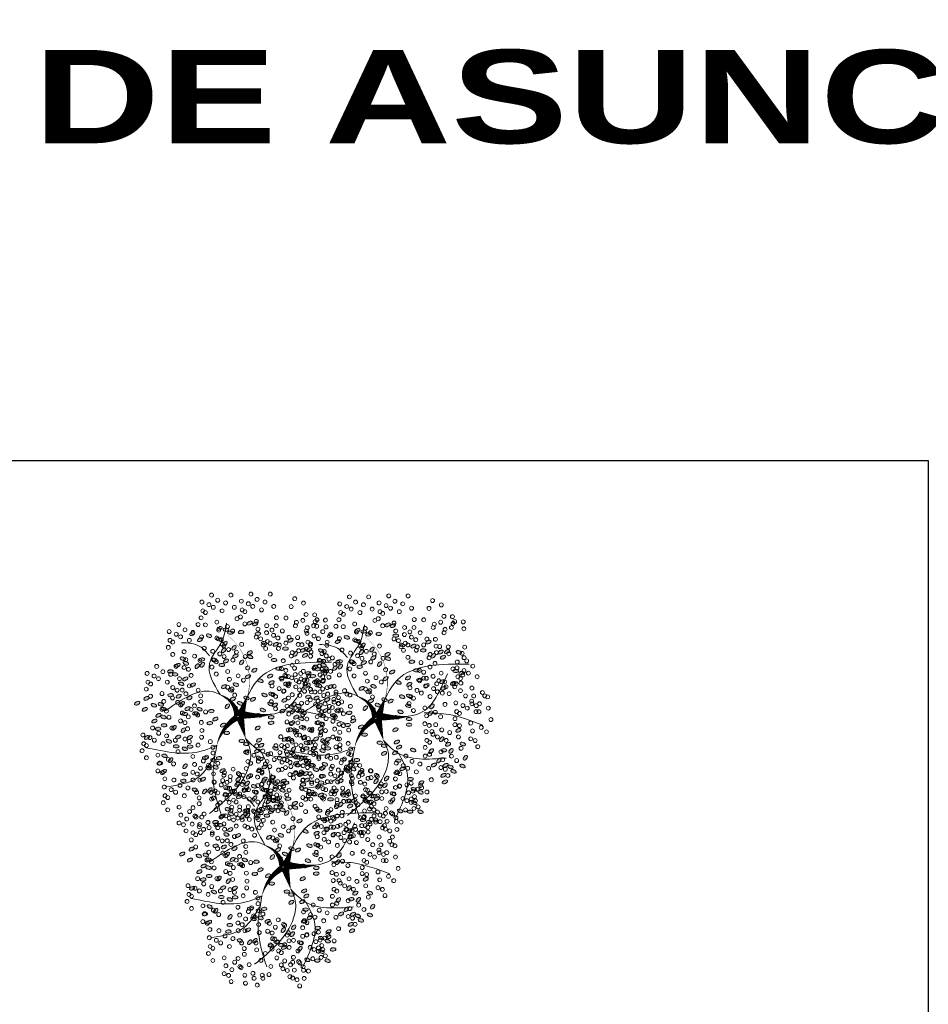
# Model space of a CAD drawing. Header units: millimetres. Extents: x 2152 to 2451, y 445 to 514.
# Tile 23 of 23: x 2426 to 2445, y 493 to 514. Entities that reach past the tile are written whole.
import ezdxf

# ---------------------------------------------------------------- set-up
doc = ezdxf.new("R2010")
doc.units = ezdxf.units.MM
doc.layers.add('01 - Vegetación', color=3, linetype='Continuous', lineweight=0)
doc.layers.add('Cotas', color=3, linetype='Continuous')
doc.styles.add('REGUA60', font='cityb___.ttf', dxfattribs={"width": 1.4})

# ---------------------------------------------------------------- blocks, each defined once
blk = doc.blocks.new('17')
at = {"layer": '01 - Vegetación'}
for points in [[(4495.84, 1680.23, 1.33, 0.0221, 0.199177), (4489.97, 1684.48, 0.0221, 0.0221, 1.224983)], [(4496.02, 1680.23, 1.33, 0.0221, 0.286986), (4500.47, 1683.82, 0.0221, 0.0221, -1.494927)], [(4497.07, 1679.43, 0.133, 0.0221, 0.381476), (4512.91, 1682.47, 0.0221, 0.0221, -1.841687)], [(4496.02, 1679.76, 1.77, 0.0221, 0), (4491.39, 1678.53, 0.0221, 0.0221, 0)], [(4496.02, 1679.66, 1.77, 0.0221, 0), (4500.28, 1678.15, 0.0221, 0.0221, 0)], [(4496.4, 1679.85, 1.77, 0.0221, 0.074947), (4496.4, 1672.95, 0.0221, 0.0221, 0.762797)]]:
    blk.add_lwpolyline(points, format="xyseb", dxfattribs=at)
for points in [[(4490, 1684.47), (4488.83, 1687.51), (4489.5, 1699.09)], [(4487.73, 1684.98), (4483.44, 1688.25), (4481.42, 1694.81)], [(4497.83, 1680.19), (4501.11, 1685.48), (4497.33, 1694.81)], [(4508.5, 1685.98), (4510.45, 1688), (4511.21, 1691.78)], [(4491.39, 1678.53), (4489.02, 1677.58), (4485.46, 1677.92), (4475.87, 1685.99)], [(4500.47, 1683.82), (4506.92, 1685.99), (4511.46, 1683.47), (4515.25, 1682.46)], [(4490, 1684.47), (4482.94, 1685.23), (4475.36, 1683.47)], [(4497.07, 1679.43), (4503.89, 1675.65), (4507.17, 1660.78)], [(4491.39, 1678.53), (4489, 1675.9), (4487.73, 1665.57)], [(4496.57, 1678.43), (4497.07, 1670.86), (4505.15, 1665.32)], [(4488.74, 1675.4), (4484.7, 1673.64), (4475.11, 1676.16)], [(4497.07, 1670.11), (4496.82, 1665.57), (4494.55, 1658.01)]]:
    blk.add_spline(points, degree=3, dxfattribs=at)
blk = doc.blocks.new('16')
at = {"layer": '01 - Vegetación'}
h = blk.add_hatch(color=40, dxfattribs=at)
h.set_gradient(color1=(255, 191, 0), color2=(223, 255, 127), rotation=180, centered=1, tint=1, name='INVSPHERICAL')
edge = h.paths.add_edge_path()
edge.add_ellipse((4538.847, 1678.642), major_axis=(-0.0033, 0.0777), ratio=0.578492, start_angle=0, end_angle=360, ccw=False)
edge = h.paths.add_edge_path()
edge.add_ellipse((4538.961, 1678.487), major_axis=(-0.0349, 0.0695), ratio=0.578492, start_angle=0, end_angle=360, ccw=False)
edge = h.paths.add_edge_path()
edge.add_ellipse((4538.69, 1678.926), major_axis=(-0.0594, 0.0503), ratio=0.578492, start_angle=0, end_angle=360, ccw=False)
edge = h.paths.add_edge_path()
edge.add_ellipse((4538.676, 1678.266), major_axis=(-0.0033, 0.0777), ratio=0.578492, start_angle=0, end_angle=360, ccw=False)
edge = h.paths.add_edge_path()
edge.add_ellipse((4541.23, 1679.281), major_axis=(0.0274, 0.0728), ratio=0.578492, start_angle=0, end_angle=360, ccw=False)
edge = h.paths.add_edge_path()
edge.add_ellipse((4540.829, 1679.36), major_axis=(-0.0349, 0.0695), ratio=0.578492, start_angle=0, end_angle=360, ccw=False)
edge = h.paths.add_edge_path()
edge.add_ellipse((4541.174, 1679.607), major_axis=(-0.0349, 0.0695), ratio=0.578492, start_angle=0, end_angle=360, ccw=False)
edge = h.paths.add_edge_path()
edge.add_ellipse((4541.072, 1679.421), major_axis=(0.0274, 0.0728), ratio=0.578492, start_angle=0, end_angle=360, ccw=False)
edge = h.paths.add_edge_path()
edge.add_ellipse((4540.113, 1679.632), major_axis=(-0.0349, 0.0695), ratio=0.578492, start_angle=0, end_angle=360, ccw=False)
edge = h.paths.add_edge_path()
edge.add_ellipse((4540.279, 1679.843), major_axis=(-0.0349, 0.0695), ratio=0.578492, start_angle=0, end_angle=360, ccw=False)
edge = h.paths.add_edge_path()
edge.add_ellipse((4540.165, 1679.999), major_axis=(-0.0033, 0.0777), ratio=0.578492, start_angle=0, end_angle=360, ccw=False)
edge = h.paths.add_edge_path()
edge.add_ellipse((4540.499, 1679.956), major_axis=(-0.0033, 0.0777), ratio=0.578492, start_angle=0, end_angle=360, ccw=False)
edge = h.paths.add_edge_path()
edge.add_ellipse((4540.629, 1679.513), major_axis=(-0.0594, 0.0503), ratio=0.578492, start_angle=0, end_angle=360, ccw=False)
edge = h.paths.add_edge_path()
edge.add_ellipse((4540.551, 1680.278), major_axis=(0.0274, 0.0728), ratio=0.578492, start_angle=0, end_angle=360, ccw=False)
edge = h.paths.add_edge_path()
edge.add_ellipse((4539.201, 1679.744), major_axis=(-0.0033, 0.0777), ratio=0.578492, start_angle=0, end_angle=360, ccw=False)
edge = h.paths.add_edge_path()
edge.add_ellipse((4539.14, 1679.893), major_axis=(0.0274, 0.0728), ratio=0.578492, start_angle=0, end_angle=360, ccw=False)
edge = h.paths.add_edge_path()
edge.add_ellipse((4539.208, 1680.126), major_axis=(-0.0033, 0.0777), ratio=0.578492, start_angle=0, end_angle=360, ccw=False)
edge = h.paths.add_edge_path()
edge.add_ellipse((4538.979, 1680.681), major_axis=(-0.0594, 0.0503), ratio=0.578492, start_angle=0, end_angle=360, ccw=False)
edge = h.paths.add_edge_path()
edge.add_ellipse((4538.577, 1680.728), major_axis=(-0.0033, 0.0777), ratio=0.578492, start_angle=0, end_angle=360, ccw=False)
edge = h.paths.add_edge_path()
edge.add_ellipse((4538.926, 1680.033), major_axis=(0.0274, 0.0728), ratio=0.578492, start_angle=0, end_angle=360, ccw=False)
edge = h.paths.add_edge_path()
edge.add_ellipse((4538.95, 1679.842), major_axis=(0.0274, 0.0728), ratio=0.578492, start_angle=0, end_angle=360, ccw=False)
edge = h.paths.add_edge_path()
edge.add_ellipse((4538.621, 1680.191), major_axis=(-0.0349, 0.0695), ratio=0.578492, start_angle=0, end_angle=360, ccw=False)
edge = h.paths.add_edge_path()
edge.add_ellipse((4538.328, 1680.411), major_axis=(0.0274, 0.0728), ratio=0.578492, start_angle=0, end_angle=360, ccw=False)
edge = h.paths.add_edge_path()
edge.add_ellipse((4538.283, 1680.138), major_axis=(-0.0594, 0.0503), ratio=0.578492, start_angle=0, end_angle=360, ccw=False)
edge = h.paths.add_edge_path()
edge.add_ellipse((4538.32, 1679.993), major_axis=(-0.0594, 0.0503), ratio=0.578492, start_angle=0, end_angle=360, ccw=False)
edge = h.paths.add_edge_path()
edge.add_ellipse((4538.755, 1680.687), major_axis=(-0.0033, 0.0777), ratio=0.578492, start_angle=0, end_angle=360, ccw=False)
edge = h.paths.add_edge_path()
edge.add_ellipse((4538.834, 1681.261), major_axis=(-0.0349, 0.0695), ratio=0.578492, start_angle=0, end_angle=360, ccw=False)
edge = h.paths.add_edge_path()
edge.add_ellipse((4539.054, 1681.374), major_axis=(-0.0033, 0.0777), ratio=0.578492, start_angle=0, end_angle=360, ccw=False)
edge = h.paths.add_edge_path()
edge.add_ellipse((4539.147, 1681.076), major_axis=(-0.0594, 0.0503), ratio=0.578492, start_angle=0, end_angle=360, ccw=False)
edge = h.paths.add_edge_path()
edge.add_ellipse((4539.52, 1680.541), major_axis=(-0.0033, 0.0777), ratio=0.578492, start_angle=0, end_angle=360, ccw=False)
edge = h.paths.add_edge_path()
edge.add_ellipse((4539.459, 1680.689), major_axis=(0.0274, 0.0728), ratio=0.578492, start_angle=0, end_angle=360, ccw=False)
edge = h.paths.add_edge_path()
edge.add_ellipse((4539.527, 1680.923), major_axis=(-0.0033, 0.0777), ratio=0.578492, start_angle=0, end_angle=360, ccw=False)
edge = h.paths.add_edge_path()
edge.add_ellipse((4539.265, 1681.244), major_axis=(0.0274, 0.0728), ratio=0.578492, start_angle=0, end_angle=360, ccw=False)
edge = h.paths.add_edge_path()
edge.add_ellipse((4539.188, 1677.478), major_axis=(-0.0594, 0.0503), ratio=0.578492, start_angle=0, end_angle=360, ccw=False)
edge = h.paths.add_edge_path()
edge.add_ellipse((4539.473, 1678.19), major_axis=(0.0274, 0.0728), ratio=0.578492, start_angle=0, end_angle=360, ccw=False)
edge = h.paths.add_edge_path()
edge.add_ellipse((4540.696, 1678.325), major_axis=(0.0274, 0.0728), ratio=0.578492, start_angle=0, end_angle=360, ccw=False)
edge = h.paths.add_edge_path()
edge.add_ellipse((4540.33, 1678.305), major_axis=(-0.0033, 0.0777), ratio=0.578492, start_angle=0, end_angle=360, ccw=False)
edge = h.paths.add_edge_path()
edge.add_ellipse((4540.174, 1678.307), major_axis=(-0.0033, 0.0777), ratio=0.578492, start_angle=0, end_angle=360, ccw=False)
edge = h.paths.add_edge_path()
edge.add_ellipse((4540.488, 1677.717), major_axis=(-0.0594, 0.0503), ratio=0.578492, start_angle=0, end_angle=360, ccw=False)
edge = h.paths.add_edge_path()
edge.add_ellipse((4540.676, 1677.675), major_axis=(-0.0594, 0.0503), ratio=0.578492, start_angle=0, end_angle=360, ccw=False)
edge = h.paths.add_edge_path()
edge.add_ellipse((4539.469, 1677.341), major_axis=(-0.0033, 0.0777), ratio=0.578492, start_angle=0, end_angle=360, ccw=False)
edge = h.paths.add_edge_path()
edge.add_ellipse((4539.773, 1677.406), major_axis=(-0.0594, 0.0503), ratio=0.578492, start_angle=0, end_angle=360, ccw=False)
edge = h.paths.add_edge_path()
edge.add_ellipse((4539.631, 1677.23), major_axis=(-0.0349, 0.0695), ratio=0.578492, start_angle=0, end_angle=360, ccw=False)
edge = h.paths.add_edge_path()
edge.add_ellipse((4539.445, 1677.695), major_axis=(-0.0594, 0.0503), ratio=0.578492, start_angle=0, end_angle=360, ccw=False)
edge = h.paths.add_edge_path()
edge.add_ellipse((4542.676, 1679.136), major_axis=(-0.0033, 0.0777), ratio=0.578492, start_angle=0, end_angle=360, ccw=False)
edge = h.paths.add_edge_path()
edge.add_ellipse((4542.661, 1679.428), major_axis=(-0.0033, 0.0777), ratio=0.578492, start_angle=0, end_angle=360, ccw=False)
edge = h.paths.add_edge_path()
edge.add_ellipse((4542.742, 1679.554), major_axis=(-0.0033, 0.0777), ratio=0.578492, start_angle=0, end_angle=360, ccw=False)
edge = h.paths.add_edge_path()
edge.add_ellipse((4542.776, 1679.728), major_axis=(-0.0349, 0.0695), ratio=0.578492, start_angle=0, end_angle=360, ccw=False)
edge = h.paths.add_edge_path()
edge.add_ellipse((4542.477, 1679.745), major_axis=(0.0274, 0.0728), ratio=0.578492, start_angle=0, end_angle=360, ccw=False)
edge = h.paths.add_edge_path()
edge.add_ellipse((4542.578, 1680.02), major_axis=(0.0274, 0.0728), ratio=0.578492, start_angle=0, end_angle=360, ccw=False)
edge = h.paths.add_edge_path()
edge.add_ellipse((4542.466, 1680.268), major_axis=(-0.0349, 0.0695), ratio=0.578492, start_angle=0, end_angle=360, ccw=False)
edge = h.paths.add_edge_path()
edge.add_ellipse((4542.632, 1680.479), major_axis=(-0.0349, 0.0695), ratio=0.578492, start_angle=0, end_angle=360, ccw=False)
edge = h.paths.add_edge_path()
edge.add_ellipse((4542.359, 1679.577), major_axis=(-0.0594, 0.0503), ratio=0.578492, start_angle=0, end_angle=360, ccw=False)
edge = h.paths.add_edge_path()
edge.add_ellipse((4542.171, 1679.619), major_axis=(-0.0594, 0.0503), ratio=0.578492, start_angle=0, end_angle=360, ccw=False)
edge = h.paths.add_edge_path()
edge.add_ellipse((4542.246, 1679.328), major_axis=(-0.0594, 0.0503), ratio=0.578492, start_angle=0, end_angle=360, ccw=False)
edge = h.paths.add_edge_path()
edge.add_ellipse((4542.369, 1678.498), major_axis=(0.0274, 0.0728), ratio=0.578492, start_angle=0, end_angle=360, ccw=False)
edge = h.paths.add_edge_path()
edge.add_ellipse((4542.902, 1678.749), major_axis=(-0.0349, 0.0695), ratio=0.578492, start_angle=0, end_angle=360, ccw=False)
edge = h.paths.add_edge_path()
edge.add_ellipse((4542.925, 1678.897), major_axis=(-0.0349, 0.0695), ratio=0.578492, start_angle=0, end_angle=360, ccw=False)
edge = h.paths.add_edge_path()
edge.add_ellipse((4542.628, 1678.671), major_axis=(-0.0033, 0.0777), ratio=0.578492, start_angle=0, end_angle=360, ccw=False)
edge = h.paths.add_edge_path()
edge.add_ellipse((4542.11, 1678.896), major_axis=(-0.0349, 0.0695), ratio=0.578492, start_angle=0, end_angle=360, ccw=False)
edge = h.paths.add_edge_path()
edge.add_ellipse((4542.34, 1678.18), major_axis=(-0.0349, 0.0695), ratio=0.578492, start_angle=0, end_angle=360, ccw=False)
edge = h.paths.add_edge_path()
edge.add_ellipse((4538.137, 1679.191), major_axis=(-0.0349, 0.0695), ratio=0.578492, start_angle=0, end_angle=360, ccw=False)
edge = h.paths.add_edge_path()
edge.add_ellipse((4538.099, 1678.758), major_axis=(-0.0594, 0.0503), ratio=0.578492, start_angle=0, end_angle=360, ccw=False)
edge = h.paths.add_edge_path()
edge.add_ellipse((4537.796, 1678.552), major_axis=(0.0274, 0.0728), ratio=0.578492, start_angle=0, end_angle=360, ccw=False)
edge = h.paths.add_edge_path()
edge.add_ellipse((4537.776, 1678.277), major_axis=(-0.0033, 0.0777), ratio=0.578492, start_angle=0, end_angle=360, ccw=False)
edge = h.paths.add_edge_path()
edge.add_ellipse((4539.181, 1678.6), major_axis=(-0.0033, 0.0777), ratio=0.578492, start_angle=0, end_angle=360, ccw=False)
edge = h.paths.add_edge_path()
edge.add_ellipse((4538.502, 1678.968), major_axis=(-0.0594, 0.0503), ratio=0.578492, start_angle=0, end_angle=360, ccw=False)
edge = h.paths.add_edge_path()
edge.add_ellipse((4538.615, 1679.216), major_axis=(-0.0594, 0.0503), ratio=0.578492, start_angle=0, end_angle=360, ccw=False)
edge = h.paths.add_edge_path()
edge.add_ellipse((4538.188, 1679.557), major_axis=(-0.0033, 0.0777), ratio=0.578492, start_angle=0, end_angle=360, ccw=False)
edge = h.paths.add_edge_path()
edge.add_ellipse((4538.203, 1679.265), major_axis=(-0.0033, 0.0777), ratio=0.578492, start_angle=0, end_angle=360, ccw=False)
edge = h.paths.add_edge_path()
edge.add_ellipse((4538.285, 1679.391), major_axis=(-0.0033, 0.0777), ratio=0.578492, start_angle=0, end_angle=360, ccw=False)
edge = h.paths.add_edge_path()
edge.add_ellipse((4538.856, 1679.647), major_axis=(-0.0349, 0.0695), ratio=0.578492, start_angle=0, end_angle=360, ccw=False)
edge = h.paths.add_edge_path()
edge.add_ellipse((4538.272, 1678.751), major_axis=(0.0274, 0.0728), ratio=0.578492, start_angle=0, end_angle=360, ccw=False)
edge = h.paths.add_edge_path()
edge.add_ellipse((4540.863, 1678.985), major_axis=(0.0274, 0.0728), ratio=0.578492, start_angle=0, end_angle=360, ccw=False)
edge = h.paths.add_edge_path()
edge.add_ellipse((4540.823, 1678.811), major_axis=(-0.0349, 0.0695), ratio=0.578492, start_angle=0, end_angle=360, ccw=False)
edge = h.paths.add_edge_path()
edge.add_ellipse((4541.446, 1678.949), major_axis=(-0.0349, 0.0695), ratio=0.578492, start_angle=0, end_angle=360, ccw=False)
edge = h.paths.add_edge_path()
edge.add_ellipse((4540.434, 1680.393), major_axis=(-0.0033, 0.0777), ratio=0.578492, start_angle=0, end_angle=360, ccw=False)
edge = h.paths.add_edge_path()
edge.add_ellipse((4540.419, 1680.685), major_axis=(-0.0033, 0.0777), ratio=0.578492, start_angle=0, end_angle=360, ccw=False)
edge = h.paths.add_edge_path()
edge.add_ellipse((4539.773, 1680.547), major_axis=(-0.0349, 0.0695), ratio=0.578492, start_angle=0, end_angle=360, ccw=False)
edge = h.paths.add_edge_path()
edge.add_ellipse((4539.782, 1680.87), major_axis=(-0.0349, 0.0695), ratio=0.578492, start_angle=0, end_angle=360, ccw=False)
edge = h.paths.add_edge_path()
edge.add_ellipse((4539.668, 1681.126), major_axis=(0.0274, 0.0728), ratio=0.578492, start_angle=0, end_angle=360, ccw=False)
edge = h.paths.add_edge_path()
edge.add_ellipse((4540.336, 1681.276), major_axis=(0.0274, 0.0728), ratio=0.578492, start_angle=0, end_angle=360, ccw=False)
edge = h.paths.add_edge_path()
edge.add_ellipse((4540.381, 1681.413), major_axis=(-0.0349, 0.0695), ratio=0.578492, start_angle=0, end_angle=360, ccw=False)
edge = h.paths.add_edge_path()
edge.add_ellipse((4540.225, 1681.525), major_axis=(-0.0349, 0.0695), ratio=0.578492, start_angle=0, end_angle=360, ccw=False)
edge = h.paths.add_edge_path()
edge.add_ellipse((4540.009, 1681.424), major_axis=(-0.0033, 0.0777), ratio=0.578492, start_angle=0, end_angle=360, ccw=False)
edge = h.paths.add_edge_path()
edge.add_ellipse((4540.106, 1681.258), major_axis=(-0.0033, 0.0777), ratio=0.578492, start_angle=0, end_angle=360, ccw=False)
edge = h.paths.add_edge_path()
edge.add_ellipse((4540.036, 1680.989), major_axis=(-0.0594, 0.0503), ratio=0.578492, start_angle=0, end_angle=360, ccw=False)
edge = h.paths.add_edge_path()
edge.add_ellipse((4539.967, 1680.73), major_axis=(-0.0594, 0.0503), ratio=0.578492, start_angle=0, end_angle=360, ccw=False)
edge = h.paths.add_edge_path()
edge.add_ellipse((4541.92, 1680.217), major_axis=(-0.0033, 0.0777), ratio=0.578492, start_angle=0, end_angle=360, ccw=False)
edge = h.paths.add_edge_path()
edge.add_ellipse((4541.222, 1680.466), major_axis=(-0.0349, 0.0695), ratio=0.578492, start_angle=0, end_angle=360, ccw=False)
edge = h.paths.add_edge_path()
edge.add_ellipse((4541.387, 1680.676), major_axis=(-0.0349, 0.0695), ratio=0.578492, start_angle=0, end_angle=360, ccw=False)
edge = h.paths.add_edge_path()
edge.add_ellipse((4541.251, 1680.784), major_axis=(0.0274, 0.0728), ratio=0.578492, start_angle=0, end_angle=360, ccw=False)
edge = h.paths.add_edge_path()
edge.add_ellipse((4541.818, 1680.659), major_axis=(0.0274, 0.0728), ratio=0.578492, start_angle=0, end_angle=360, ccw=False)
edge = h.paths.add_edge_path()
edge.add_ellipse((4541.942, 1680.743), major_axis=(0.0274, 0.0728), ratio=0.578492, start_angle=0, end_angle=360, ccw=False)
edge = h.paths.add_edge_path()
edge.add_ellipse((4541.762, 1680.886), major_axis=(-0.0349, 0.0695), ratio=0.578492, start_angle=0, end_angle=360, ccw=False)
edge = h.paths.add_edge_path()
edge.add_ellipse((4541.592, 1681.082), major_axis=(-0.0033, 0.0777), ratio=0.578492, start_angle=0, end_angle=360, ccw=False)
edge = h.paths.add_edge_path()
edge.add_ellipse((4541.511, 1680.956), major_axis=(-0.0033, 0.0777), ratio=0.578492, start_angle=0, end_angle=360, ccw=False)
edge = h.paths.add_edge_path()
edge.add_ellipse((4541.775, 1680.201), major_axis=(-0.0594, 0.0503), ratio=0.578492, start_angle=0, end_angle=360, ccw=False)
edge = h.paths.add_edge_path()
edge.add_ellipse((4541.737, 1680.346), major_axis=(-0.0594, 0.0503), ratio=0.578492, start_angle=0, end_angle=360, ccw=False)
edge = h.paths.add_edge_path()
edge.add_ellipse((4541.843, 1679.118), major_axis=(-0.0594, 0.0503), ratio=0.578492, start_angle=0, end_angle=360, ccw=False)
edge = h.paths.add_edge_path()
edge.add_ellipse((4541.881, 1679.551), major_axis=(-0.0349, 0.0695), ratio=0.578492, start_angle=0, end_angle=360, ccw=False)
edge = h.paths.add_edge_path()
edge.add_ellipse((4542.015, 1679.29), major_axis=(-0.0349, 0.0695), ratio=0.578492, start_angle=0, end_angle=360, ccw=False)
edge = h.paths.add_edge_path()
edge.add_ellipse((4541.91, 1679.869), major_axis=(0.0274, 0.0728), ratio=0.578492, start_angle=0, end_angle=360, ccw=False)
edge = h.paths.add_edge_path()
edge.add_ellipse((4541.769, 1679.666), major_axis=(-0.0033, 0.0777), ratio=0.578492, start_angle=0, end_angle=360, ccw=False)
edge = h.paths.add_edge_path()
edge.add_ellipse((4539.676, 1679.115), major_axis=(-0.0033, 0.0777), ratio=0.578492, start_angle=0, end_angle=360, ccw=False)
edge = h.paths.add_edge_path()
edge.add_ellipse((4539.594, 1678.989), major_axis=(-0.0033, 0.0777), ratio=0.578492, start_angle=0, end_angle=360, ccw=False)
edge = h.paths.add_edge_path()
edge.add_ellipse((4539.898, 1679.531), major_axis=(-0.0033, 0.0777), ratio=0.578492, start_angle=0, end_angle=360, ccw=False)
edge = h.paths.add_edge_path()
edge.add_ellipse((4539.697, 1678.641), major_axis=(-0.0349, 0.0695), ratio=0.578492, start_angle=0, end_angle=360, ccw=False)
edge = h.paths.add_edge_path()
edge.add_ellipse((4539.398, 1678.691), major_axis=(-0.0349, 0.0695), ratio=0.578492, start_angle=0, end_angle=360, ccw=False)
edge = h.paths.add_edge_path()
edge.add_ellipse((4539.555, 1678.579), major_axis=(-0.0349, 0.0695), ratio=0.578492, start_angle=0, end_angle=360, ccw=False)
edge = h.paths.add_edge_path()
edge.add_ellipse((4540.714, 1679.167), major_axis=(0.0274, 0.0728), ratio=0.578492, start_angle=0, end_angle=360, ccw=False)
edge = h.paths.add_edge_path()
edge.add_ellipse((4540.549, 1681.79), major_axis=(-0.0349, 0.0695), ratio=0.578492, start_angle=0, end_angle=360, ccw=False)
edge = h.paths.add_edge_path()
edge.add_ellipse((4540.715, 1682.001), major_axis=(-0.0349, 0.0695), ratio=0.578492, start_angle=0, end_angle=360, ccw=False)
edge = h.paths.add_edge_path()
edge.add_ellipse((4540.848, 1681.741), major_axis=(-0.0349, 0.0695), ratio=0.578492, start_angle=0, end_angle=360, ccw=False)
edge = h.paths.add_edge_path()
edge.add_ellipse((4540.661, 1681.542), major_axis=(0.0274, 0.0728), ratio=0.578492, start_angle=0, end_angle=360, ccw=False)
edge = h.paths.add_edge_path()
edge.add_ellipse((4540.684, 1681.351), major_axis=(0.0274, 0.0728), ratio=0.578492, start_angle=0, end_angle=360, ccw=False)
edge = h.paths.add_edge_path()
edge.add_ellipse((4540.56, 1681.267), major_axis=(0.0274, 0.0728), ratio=0.578492, start_angle=0, end_angle=360, ccw=False)
edge = h.paths.add_edge_path()
edge.add_ellipse((4540.528, 1678.539), major_axis=(0.0274, 0.0728), ratio=0.578492, start_angle=0, end_angle=360, ccw=False)
edge = h.paths.add_edge_path()
edge.add_ellipse((4540.38, 1678.647), major_axis=(0.0274, 0.0728), ratio=0.578492, start_angle=0, end_angle=360, ccw=False)
edge = h.paths.add_edge_path()
edge.add_ellipse((4540.034, 1678.678), major_axis=(-0.0349, 0.0695), ratio=0.578492, start_angle=0, end_angle=360, ccw=False)
edge = h.paths.add_edge_path()
edge.add_ellipse((4540.944, 1678.493), major_axis=(0.0274, 0.0728), ratio=0.578492, start_angle=0, end_angle=360, ccw=False)
edge = h.paths.add_edge_path()
edge.add_ellipse((4541.625, 1678.77), major_axis=(-0.0349, 0.0695), ratio=0.578492, start_angle=0, end_angle=360, ccw=False)
edge = h.paths.add_edge_path()
edge.add_ellipse((4541.994, 1678.887), major_axis=(0.0274, 0.0728), ratio=0.578492, start_angle=0, end_angle=360, ccw=False)
edge = h.paths.add_edge_path()
edge.add_ellipse((4541.336, 1678.598), major_axis=(0.0274, 0.0728), ratio=0.578492, start_angle=0, end_angle=360, ccw=False)
edge = h.paths.add_edge_path()
edge.add_ellipse((4539.381, 1678.993), major_axis=(-0.0349, 0.0695), ratio=0.578492, start_angle=0, end_angle=360, ccw=False)
edge = h.paths.add_edge_path()
edge.add_ellipse((4540.938, 1681.079), major_axis=(-0.0033, 0.0777), ratio=0.578492, start_angle=0, end_angle=360, ccw=False)
edge = h.paths.add_edge_path()
edge.add_ellipse((4540.699, 1680.759), major_axis=(-0.0594, 0.0503), ratio=0.578492, start_angle=0, end_angle=360, ccw=False)
edge = h.paths.add_edge_path()
edge.add_ellipse((4540.908, 1680.857), major_axis=(-0.0349, 0.0695), ratio=0.578492, start_angle=0, end_angle=360, ccw=False)
edge = h.paths.add_edge_path()
edge.add_ellipse((4540.863, 1680.561), major_axis=(-0.0349, 0.0695), ratio=0.578492, start_angle=0, end_angle=360, ccw=False)
edge = h.paths.add_edge_path()
edge.add_ellipse((4540.564, 1680.61), major_axis=(-0.0349, 0.0695), ratio=0.578492, start_angle=0, end_angle=360, ccw=False)
edge = h.paths.add_edge_path()
edge.add_ellipse((4539.771, 1681.729), major_axis=(-0.0349, 0.0695), ratio=0.578492, start_angle=0, end_angle=360, ccw=False)
edge = h.paths.add_edge_path()
edge.add_ellipse((4540.968, 1678.302), major_axis=(0.0274, 0.0728), ratio=0.578492, start_angle=0, end_angle=360, ccw=False)
edge = h.paths.add_edge_path()
edge.add_ellipse((4541.908, 1678.227), major_axis=(-0.0033, 0.0777), ratio=0.578492, start_angle=0, end_angle=360, ccw=False)
edge = h.paths.add_edge_path()
edge.add_ellipse((4541.283, 1678.297), major_axis=(-0.0349, 0.0695), ratio=0.578492, start_angle=0, end_angle=360, ccw=False)
edge = h.paths.add_edge_path()
edge.add_ellipse((4541.463, 1678.333), major_axis=(-0.0349, 0.0695), ratio=0.578492, start_angle=0, end_angle=360, ccw=False)
edge = h.paths.add_edge_path()
edge.add_ellipse((4538.021, 1678.159), major_axis=(0.0274, 0.0728), ratio=0.578492, start_angle=0, end_angle=360, ccw=False)
edge = h.paths.add_edge_path()
edge.add_ellipse((4537.772, 1677.992), major_axis=(0.0274, 0.0728), ratio=0.578492, start_angle=0, end_angle=360, ccw=False)
edge = h.paths.add_edge_path()
edge.add_ellipse((4538.082, 1677.841), major_axis=(-0.0033, 0.0777), ratio=0.578492, start_angle=0, end_angle=360, ccw=False)
edge = h.paths.add_edge_path()
edge.add_ellipse((4538.572, 1677.966), major_axis=(-0.0349, 0.0695), ratio=0.578492, start_angle=0, end_angle=360, ccw=False)
edge = h.paths.add_edge_path()
edge.add_ellipse((4538.311, 1677.99), major_axis=(0.0274, 0.0728), ratio=0.578492, start_angle=0, end_angle=360, ccw=False)
edge = h.paths.add_edge_path()
edge.add_ellipse((4538.394, 1678.174), major_axis=(0.0274, 0.0728), ratio=0.578492, start_angle=0, end_angle=360, ccw=False)
edge = h.paths.add_edge_path()
edge.add_ellipse((4538.776, 1677.355), major_axis=(-0.0349, 0.0695), ratio=0.578492, start_angle=0, end_angle=360, ccw=False)
edge = h.paths.add_edge_path()
edge.add_ellipse((4538.597, 1677.319), major_axis=(-0.0349, 0.0695), ratio=0.578492, start_angle=0, end_angle=360, ccw=False)
edge = h.paths.add_edge_path()
edge.add_ellipse((4539.063, 1677.621), major_axis=(-0.0349, 0.0695), ratio=0.578492, start_angle=0, end_angle=360, ccw=False)
edge = h.paths.add_edge_path()
edge.add_ellipse((4539.033, 1676.828), major_axis=(0.0274, 0.0728), ratio=0.578492, start_angle=0, end_angle=360, ccw=False)
edge = h.paths.add_edge_path()
edge.add_ellipse((4539.009, 1677.162), major_axis=(0.0274, 0.0728), ratio=0.578492, start_angle=0, end_angle=360, ccw=False)
edge = h.paths.add_edge_path()
edge.add_ellipse((4538.885, 1677.078), major_axis=(0.0274, 0.0728), ratio=0.578492, start_angle=0, end_angle=360, ccw=False)
edge = h.paths.add_edge_path()
edge.add_ellipse((4539.054, 1677.298), major_axis=(-0.0349, 0.0695), ratio=0.578492, start_angle=0, end_angle=360, ccw=False)
edge = h.paths.add_edge_path()
edge.add_ellipse((4542.221, 1677.913), major_axis=(-0.0033, 0.0777), ratio=0.578492, start_angle=0, end_angle=360, ccw=False)
edge = h.paths.add_edge_path()
edge.add_ellipse((4542.451, 1677.771), major_axis=(-0.0349, 0.0695), ratio=0.578492, start_angle=0, end_angle=360, ccw=False)
edge = h.paths.add_edge_path()
edge.add_ellipse((4541.18, 1677.355), major_axis=(-0.0349, 0.0695), ratio=0.578492, start_angle=0, end_angle=360, ccw=False)
edge = h.paths.add_edge_path()
edge.add_ellipse((4541.671, 1678.102), major_axis=(-0.0033, 0.0777), ratio=0.578492, start_angle=0, end_angle=360, ccw=False)
edge = h.paths.add_edge_path()
edge.add_ellipse((4541.411, 1678.017), major_axis=(-0.0033, 0.0777), ratio=0.578492, start_angle=0, end_angle=360, ccw=False)
edge = h.paths.add_edge_path()
edge.add_ellipse((4542.075, 1677.637), major_axis=(-0.0594, 0.0503), ratio=0.578492, start_angle=0, end_angle=360, ccw=False)
edge = h.paths.add_edge_path()
edge.add_ellipse((4541.252, 1677.826), major_axis=(-0.0349, 0.0695), ratio=0.578492, start_angle=0, end_angle=360, ccw=False)
edge = h.paths.add_edge_path()
edge.add_ellipse((4541.596, 1676.853), major_axis=(-0.0033, 0.0777), ratio=0.578492, start_angle=0, end_angle=360, ccw=False)
edge = h.paths.add_edge_path()
edge.add_ellipse((4541.655, 1677.018), major_axis=(-0.0033, 0.0777), ratio=0.578492, start_angle=0, end_angle=360, ccw=False)
edge = h.paths.add_edge_path()
edge.add_ellipse((4542.033, 1677.371), major_axis=(-0.0349, 0.0695), ratio=0.578492, start_angle=0, end_angle=360, ccw=False)
edge = h.paths.add_edge_path()
edge.add_ellipse((4542.19, 1677.259), major_axis=(-0.0349, 0.0695), ratio=0.578492, start_angle=0, end_angle=360, ccw=False)
edge = h.paths.add_edge_path()
edge.add_ellipse((4542.168, 1676.931), major_axis=(0.0274, 0.0728), ratio=0.578492, start_angle=0, end_angle=360, ccw=False)
edge = h.paths.add_edge_path()
edge.add_ellipse((4542.176, 1677.433), major_axis=(-0.0349, 0.0695), ratio=0.578492, start_angle=0, end_angle=360, ccw=False)
edge = h.paths.add_edge_path()
edge.add_ellipse((4541.313, 1677.094), major_axis=(-0.0349, 0.0695), ratio=0.578492, start_angle=0, end_angle=360, ccw=False)
edge = h.paths.add_edge_path()
edge.add_ellipse((4541.359, 1677.391), major_axis=(-0.0349, 0.0695), ratio=0.578492, start_angle=0, end_angle=360, ccw=False)
edge = h.paths.add_edge_path()
edge.add_ellipse((4540.019, 1676.943), major_axis=(-0.0349, 0.0695), ratio=0.578492, start_angle=0, end_angle=360, ccw=False)
edge = h.paths.add_edge_path()
edge.add_ellipse((4539.641, 1676.826), major_axis=(0.0274, 0.0728), ratio=0.578492, start_angle=0, end_angle=360, ccw=False)
edge = h.paths.add_edge_path()
edge.add_ellipse((4539.262, 1676.754), major_axis=(-0.0594, 0.0503), ratio=0.578492, start_angle=0, end_angle=360, ccw=False)
edge = h.paths.add_edge_path()
edge.add_ellipse((4539.45, 1677.146), major_axis=(-0.0594, 0.0503), ratio=0.578492, start_angle=0, end_angle=360, ccw=False)
at = {"layer": '01 - Vegetación', "extrusion": (0, 0, -1)}
for centre, major_axis in [((4540.715, 1682.001), (-0.0349, 0.0695)), ((4539.771, 1681.729), (-0.0349, 0.0695)), ((4540.549, 1681.79), (-0.0349, 0.0695)), ((4540.848, 1681.741), (-0.0349, 0.0695)), ((4539.054, 1681.374), (-0.0033, 0.0777)), ((4540.009, 1681.424), (-0.0033, 0.0777)), ((4540.225, 1681.525), (-0.0349, 0.0695)), ((4540.381, 1681.413), (-0.0349, 0.0695)), ((4538.834, 1681.261), (-0.0349, 0.0695)), ((4540.106, 1681.258), (-0.0033, 0.0777)), ((4540.938, 1681.079), (-0.0033, 0.0777)), ((4541.592, 1681.082), (-0.0033, 0.0777)), ((4539.527, 1680.923), (-0.0033, 0.0777)), ((4539.782, 1680.87), (-0.0349, 0.0695)), ((4540.908, 1680.857), (-0.0349, 0.0695)), ((4541.511, 1680.956), (-0.0033, 0.0777)), ((4541.762, 1680.886), (-0.0349, 0.0695)), ((4538.577, 1680.728), (-0.0033, 0.0777)), ((4538.755, 1680.687), (-0.0033, 0.0777)), ((4539.52, 1680.541), (-0.0033, 0.0777)), ((4539.773, 1680.547), (-0.0349, 0.0695)), ((4540.419, 1680.685), (-0.0033, 0.0777)), ((4540.564, 1680.61), (-0.0349, 0.0695)), ((4540.863, 1680.561), (-0.0349, 0.0695)), ((4541.387, 1680.676), (-0.0349, 0.0695)), ((4540.434, 1680.393), (-0.0033, 0.0777)), ((4541.222, 1680.466), (-0.0349, 0.0695)), ((4542.466, 1680.268), (-0.0349, 0.0695)), ((4542.632, 1680.479), (-0.0349, 0.0695)), ((4538.621, 1680.191), (-0.0349, 0.0695)), ((4539.208, 1680.126), (-0.0033, 0.0777)), ((4540.165, 1679.999), (-0.0033, 0.0777)), ((4541.92, 1680.217), (-0.0033, 0.0777)), ((4539.201, 1679.744), (-0.0033, 0.0777)), ((4540.279, 1679.843), (-0.0349, 0.0695)), ((4540.499, 1679.956), (-0.0033, 0.0777)), ((4542.776, 1679.728), (-0.0349, 0.0695)), ((4538.188, 1679.557), (-0.0033, 0.0777)), ((4538.856, 1679.647), (-0.0349, 0.0695)), ((4539.898, 1679.531), (-0.0033, 0.0777)), ((4540.113, 1679.632), (-0.0349, 0.0695)), ((4541.174, 1679.607), (-0.0349, 0.0695)), ((4541.769, 1679.666), (-0.0033, 0.0777)), ((4541.881, 1679.551), (-0.0349, 0.0695)), ((4542.742, 1679.554), (-0.0033, 0.0777)), ((4538.137, 1679.191), (-0.0349, 0.0695)), ((4538.203, 1679.265), (-0.0033, 0.0777)), ((4538.285, 1679.391), (-0.0033, 0.0777)), ((4540.829, 1679.36), (-0.0349, 0.0695)), ((4542.015, 1679.29), (-0.0349, 0.0695)), ((4542.661, 1679.428), (-0.0033, 0.0777)), ((4539.381, 1678.993), (-0.0349, 0.0695)), ((4539.594, 1678.989), (-0.0033, 0.0777)), ((4539.676, 1679.115), (-0.0033, 0.0777)), ((4541.446, 1678.949), (-0.0349, 0.0695)), ((4542.11, 1678.896), (-0.0349, 0.0695)), ((4542.676, 1679.136), (-0.0033, 0.0777)), ((4542.925, 1678.897), (-0.0349, 0.0695)), ((4538.847, 1678.642), (-0.0033, 0.0777)), ((4539.398, 1678.691), (-0.0349, 0.0695)), ((4539.697, 1678.641), (-0.0349, 0.0695)), ((4540.034, 1678.678), (-0.0349, 0.0695)), ((4540.823, 1678.811), (-0.0349, 0.0695)), ((4541.625, 1678.77), (-0.0349, 0.0695)), ((4542.628, 1678.671), (-0.0033, 0.0777)), ((4542.902, 1678.749), (-0.0349, 0.0695)), ((4538.961, 1678.487), (-0.0349, 0.0695)), ((4539.181, 1678.6), (-0.0033, 0.0777)), ((4539.555, 1678.579), (-0.0349, 0.0695)), ((4537.776, 1678.277), (-0.0033, 0.0777)), ((4538.676, 1678.266), (-0.0033, 0.0777)), ((4540.174, 1678.307), (-0.0033, 0.0777)), ((4540.33, 1678.305), (-0.0033, 0.0777)), ((4541.283, 1678.297), (-0.0349, 0.0695)), ((4541.463, 1678.333), (-0.0349, 0.0695)), ((4541.671, 1678.102), (-0.0033, 0.0777)), ((4541.908, 1678.227), (-0.0033, 0.0777)), ((4542.34, 1678.18), (-0.0349, 0.0695)), ((4538.082, 1677.841), (-0.0033, 0.0777)), ((4538.572, 1677.966), (-0.0349, 0.0695)), ((4541.252, 1677.826), (-0.0349, 0.0695)), ((4541.411, 1678.017), (-0.0033, 0.0777)), ((4542.221, 1677.913), (-0.0033, 0.0777)), ((4539.063, 1677.621), (-0.0349, 0.0695)), ((4542.451, 1677.771), (-0.0349, 0.0695)), ((4538.597, 1677.319), (-0.0349, 0.0695)), ((4538.776, 1677.355), (-0.0349, 0.0695)), ((4539.054, 1677.298), (-0.0349, 0.0695)), ((4539.469, 1677.341), (-0.0033, 0.0777)), ((4541.18, 1677.355), (-0.0349, 0.0695)), ((4541.359, 1677.391), (-0.0349, 0.0695)), ((4542.033, 1677.371), (-0.0349, 0.0695)), ((4542.176, 1677.433), (-0.0349, 0.0695)), ((4542.19, 1677.259), (-0.0349, 0.0695)), ((4539.631, 1677.23), (-0.0349, 0.0695)), ((4541.313, 1677.094), (-0.0349, 0.0695)), ((4541.655, 1677.018), (-0.0033, 0.0777)), ((4540.019, 1676.943), (-0.0349, 0.0695)), ((4541.596, 1676.853), (-0.0033, 0.0777))]:
    blk.add_ellipse(centre, major_axis=major_axis, ratio=0.578492, start_param=3.141593, end_param=9.424778, dxfattribs=at)
for centre, major_axis in [((4540.661, 1681.542), (0.0274, 0.0728)), ((4540.684, 1681.351), (0.0274, 0.0728)), ((4539.147, 1681.076), (-0.0594, 0.0503)), ((4539.265, 1681.244), (0.0274, 0.0728)), ((4539.668, 1681.126), (0.0274, 0.0728)), ((4540.336, 1681.276), (0.0274, 0.0728)), ((4540.56, 1681.267), (0.0274, 0.0728)), ((4540.036, 1680.989), (-0.0594, 0.0503)), ((4538.979, 1680.681), (-0.0594, 0.0503)), ((4539.459, 1680.689), (0.0274, 0.0728)), ((4539.967, 1680.73), (-0.0594, 0.0503)), ((4540.699, 1680.759), (-0.0594, 0.0503)), ((4541.251, 1680.784), (0.0274, 0.0728)), ((4541.818, 1680.659), (0.0274, 0.0728)), ((4541.942, 1680.743), (0.0274, 0.0728)), ((4538.328, 1680.411), (0.0274, 0.0728)), ((4540.551, 1680.278), (0.0274, 0.0728)), ((4541.737, 1680.346), (-0.0594, 0.0503)), ((4538.283, 1680.138), (-0.0594, 0.0503)), ((4538.32, 1679.993), (-0.0594, 0.0503)), ((4538.926, 1680.033), (0.0274, 0.0728)), ((4541.775, 1680.201), (-0.0594, 0.0503)), ((4542.578, 1680.02), (0.0274, 0.0728)), ((4538.95, 1679.842), (0.0274, 0.0728)), ((4539.14, 1679.893), (0.0274, 0.0728)), ((4541.91, 1679.869), (0.0274, 0.0728)), ((4542.477, 1679.745), (0.0274, 0.0728)), ((4540.629, 1679.513), (-0.0594, 0.0503)), ((4542.171, 1679.619), (-0.0594, 0.0503)), ((4542.359, 1679.577), (-0.0594, 0.0503)), ((4538.615, 1679.216), (-0.0594, 0.0503)), ((4540.714, 1679.167), (0.0274, 0.0728)), ((4541.072, 1679.421), (0.0274, 0.0728)), ((4541.23, 1679.281), (0.0274, 0.0728)), ((4542.246, 1679.328), (-0.0594, 0.0503)), ((4538.502, 1678.968), (-0.0594, 0.0503)), ((4538.69, 1678.926), (-0.0594, 0.0503)), ((4540.863, 1678.985), (0.0274, 0.0728)), ((4541.843, 1679.118), (-0.0594, 0.0503)), ((4541.994, 1678.887), (0.0274, 0.0728)), ((4538.099, 1678.758), (-0.0594, 0.0503)), ((4538.272, 1678.751), (0.0274, 0.0728)), ((4540.38, 1678.647), (0.0274, 0.0728)), ((4537.796, 1678.552), (0.0274, 0.0728)), ((4540.528, 1678.539), (0.0274, 0.0728)), ((4540.944, 1678.493), (0.0274, 0.0728)), ((4541.336, 1678.598), (0.0274, 0.0728)), ((4542.369, 1678.498), (0.0274, 0.0728)), ((4538.021, 1678.159), (0.0274, 0.0728)), ((4538.394, 1678.174), (0.0274, 0.0728)), ((4539.473, 1678.19), (0.0274, 0.0728)), ((4540.696, 1678.325), (0.0274, 0.0728)), ((4540.968, 1678.302), (0.0274, 0.0728)), ((4537.772, 1677.992), (0.0274, 0.0728)), ((4538.311, 1677.99), (0.0274, 0.0728)), ((4539.445, 1677.695), (-0.0594, 0.0503)), ((4540.488, 1677.717), (-0.0594, 0.0503)), ((4540.676, 1677.675), (-0.0594, 0.0503)), ((4542.075, 1677.637), (-0.0594, 0.0503)), ((4539.188, 1677.478), (-0.0594, 0.0503)), ((4539.773, 1677.406), (-0.0594, 0.0503)), ((4538.885, 1677.078), (0.0274, 0.0728)), ((4539.009, 1677.162), (0.0274, 0.0728)), ((4539.45, 1677.146), (-0.0594, 0.0503)), ((4539.033, 1676.828), (0.0274, 0.0728)), ((4539.262, 1676.754), (-0.0594, 0.0503)), ((4539.641, 1676.826), (0.0274, 0.0728)), ((4542.168, 1676.931), (0.0274, 0.0728))]:
    blk.add_ellipse(centre, major_axis=major_axis, ratio=0.578492, dxfattribs=at)
blk = doc.blocks.new('18')
at = {"color": 60}
for centre in [(4488.87, 1699.94), (4490.32, 1699.58), (4492.13, 1699.76), (4487.42, 1699.03), (4489.95, 1699.03), (4491.04, 1697.4), (4491.59, 1698.31), (4493.58, 1697.76), (4500.15, 1698.17), (4501.6, 1699.08), (4502.68, 1698.17), (4503.05, 1698.72), (4504.32, 1697.45), (4504.86, 1698.9), (4478.11, 1695.54), (4481.37, 1695.36), (4484.34, 1695.77), (4484.7, 1696.68), (4486.33, 1696.32), (4487.96, 1696.68), (4490.32, 1695.59), (4492.49, 1696.5), (4497.43, 1695.82), (4499.06, 1695.46), (4500.69, 1695.82), (4503.77, 1696.54), (4505.22, 1695.64), (4506.31, 1696.91), (4476.66, 1694.63), (4479.2, 1694.63), (4479.56, 1695.18), (4480.83, 1693.91), (4482.82, 1693.36), (4483.07, 1695.23), (4486.15, 1693.42), (4487.06, 1694.51), (4491.95, 1694.87), (4493.58, 1693.78), (4495.8, 1694.37), (4497.07, 1694.91), (4499.79, 1693.65), (4501.93, 1693.6), (4503.05, 1694.73), (4504.68, 1694.01), (4473.58, 1691.37), (4473.94, 1692.28), (4475.57, 1691.92), (4477.21, 1692.28), (4479.56, 1691.19), (4480.29, 1693), (4481.74, 1692.1), (4488.69, 1692.51), (4491.04, 1693.06), (4495.05, 1691.97), (4496.68, 1691.6), (4498.31, 1691.97), (4498.88, 1692.56), (4501.39, 1692.69), (4501.42, 1691.65), (4503.77, 1692.2), (4506.31, 1692.92), (4472.31, 1690.83), (4474.77, 1690.7), (4476.3, 1690.11), (4477.08, 1689.41), (4481.19, 1690.47), (4482.82, 1689.38), (4484.42, 1689.44), (4487.68, 1689.44), (4490.76, 1690.17), (4491.3, 1691.07), (4493.41, 1690.52), (4494.68, 1691.06), (4495.88, 1690.38), (4497.4, 1689.79), (4500.66, 1690.88), (4502.29, 1690.16), (4471.96, 1687.88), (4473.62, 1688.01), (4475.16, 1688.77), (4475.39, 1689.02), (4477.93, 1688.11), (4479.13, 1688.13), (4480.29, 1688.66), (4482.79, 1688), (4484.06, 1688.54), (4485.25, 1687.86), (4486.05, 1689.08), (4486.77, 1687.27), (4490.04, 1688.36), (4491.67, 1687.63), (4493.06, 1687.57), (4494.72, 1687.69), (4496.26, 1688.46), (4496.5, 1688.71), (4498.18, 1689.1), (4499.03, 1687.8), (4500.23, 1687.82), (4501.39, 1688.34), (4471.57, 1685.45), (4472.98, 1686.09), (4474.01, 1686.34), (4475.8, 1687.11), (4478.87, 1685.57), (4480.28, 1685.7), (4484.1, 1685.17), (4485.63, 1685.94), (4485.87, 1686.18), (4487.55, 1686.58), (4488.4, 1685.28), (4489.6, 1685.3), (4490.76, 1685.82), (4496.9, 1686.8), (4472.98, 1684.29), (4473.62, 1684.42), (4476.7, 1684.68), (4478.11, 1683.78), (4482.43, 1685.04), (4482.71, 1683.28), (4486.27, 1684.27), (4473.75, 1683.01), (4475.42, 1682.63), (4479, 1682.37), (4479.9, 1682.75), (4481.08, 1681.83), (4481.18, 1682.24), (4482.35, 1682.38), (4483.54, 1681.7), (4484.34, 1682.92), (4485.07, 1681.11), (4474.59, 1679.23), (4474.95, 1680.14), (4476.58, 1679.78), (4482.39, 1679.01), (4483.93, 1679.78), (4484.16, 1680.02), (4473.32, 1678.69), (4475.78, 1678.56), (4477.31, 1677.97), (4480.73, 1678.88), (4472.96, 1675.74), (4474.63, 1675.87), (4476.17, 1676.64), (4476.4, 1676.88), (4481.65, 1676.05), (4478.93, 1673.7), (4480.56, 1673.33), (4482.19, 1673.7), (4477.3, 1672.25), (4478.56, 1672.79), (4479.76, 1672.11), (4481.28, 1671.52), (4482.06, 1670.83)]:
    blk.add_circle(centre, 0.405, dxfattribs=at)
at = {"color": 62}
for centre in [(4508.79, 1693.6), (4510.24, 1694.51), (4511.33, 1693.6), (4511.69, 1694.15), (4513.51, 1694.33), (4506.08, 1691.25), (4509.34, 1691.25), (4512.42, 1691.97), (4512.96, 1692.88), (4514.96, 1692.34), (4504.45, 1689.8), (4505.71, 1690.35), (4507.71, 1690.89), (4511.69, 1690.16), (4513.33, 1689.44), (4513.87, 1691.07), (4507.53, 1687.99), (4508.43, 1689.08), (4512.42, 1687.63), (4514.96, 1688.35), (4510.06, 1687.09), (4477.2, 1681.39), (4478.65, 1681.03), (4480.46, 1681.21), (4475.75, 1680.49), (4478.29, 1680.49), (4479.92, 1679.76), (4481.91, 1679.22), (4472.67, 1677.23), (4473.03, 1678.13), (4474.66, 1677.77), (4476.29, 1678.13), (4478.65, 1677.04), (4479.37, 1678.86), (4480.82, 1677.95), (4471.4, 1676.68), (4475.39, 1675.96), (4480.28, 1676.32), (4481.91, 1675.23), (4481.98, 1675.16), (4483.43, 1676.06), (4484.51, 1675.16), (4484.88, 1675.7), (4486.69, 1675.88), (4474.48, 1674.87), (4477.02, 1673.97), (4479.37, 1674.51), (4485.6, 1673.53), (4486.15, 1674.43), (4488.14, 1673.89), (4477.63, 1671.36), (4478.9, 1671.9), (4479.26, 1672.8), (4480.89, 1672.44), (4482.52, 1672.8), (4484.88, 1671.72), (4486.51, 1670.99), (4487.05, 1672.62), (4480.71, 1669.54), (4481.61, 1670.63), (4485.6, 1669.18), (4488.14, 1669.91), (4483.25, 1668.64)]:
    blk.add_circle(centre, 0.405, dxfattribs=at)
at = {"color": 64}
for centre in [(4516.35, 1687.74), (4517.8, 1687.37), (4519.61, 1687.56), (4514.9, 1686.83), (4517.44, 1686.83), (4518.53, 1685.2), (4519.07, 1686.11), (4521.06, 1685.56), (4511.82, 1683.57), (4512.18, 1684.48), (4513.81, 1684.11), (4515.45, 1684.48), (4517.8, 1683.39), (4519.98, 1684.3), (4510.55, 1683.03), (4513.63, 1681.22), (4514.54, 1682.3), (4519.43, 1682.67), (4521.06, 1681.58), (4516.17, 1680.31), (4518.53, 1680.86), (4488.48, 1669), (4489.93, 1669.91), (4491.01, 1669), (4491.38, 1669.55), (4493.19, 1669.73), (4492.1, 1667.37), (4492.65, 1668.28), (4494.64, 1667.74), (4484.13, 1665.2), (4485.4, 1665.74), (4485.76, 1666.65), (4487.39, 1666.29), (4489.02, 1666.65), (4491.38, 1665.56), (4493.01, 1664.84), (4493.55, 1666.47), (4487.21, 1663.39), (4488.12, 1664.48), (4492.1, 1663.03), (4494.43, 1662.83), (4494.64, 1663.75), (4495.88, 1663.74), (4496.96, 1662.83), (4497.33, 1663.38), (4499.14, 1663.56), (4489.75, 1662.48), (4498.05, 1661.2), (4498.59, 1662.11), (4500.59, 1661.57), (4490.08, 1659.03), (4491.35, 1659.57), (4491.71, 1660.48), (4493.34, 1660.12), (4494.97, 1660.48), (4497.33, 1659.39), (4498.96, 1658.67), (4499.5, 1660.3), (4493.16, 1657.22), (4494.06, 1658.31), (4498.05, 1656.86), (4500.59, 1657.58), (4495.69, 1656.31)]:
    blk.add_circle(centre, 0.405, dxfattribs=at)
at = {"color": 66}
for centre in [(4506.17, 1685.5), (4507.62, 1685.14), (4509.43, 1685.32), (4504.72, 1684.6), (4507.25, 1684.6), (4508.89, 1683.87), (4510.88, 1683.33), (4501.64, 1681.34), (4502, 1682.24), (4503.63, 1681.88), (4505.26, 1682.24), (4507.62, 1681.15), (4508.34, 1682.97), (4509.79, 1682.06), (4500.37, 1680.79), (4503.45, 1678.98), (4504.36, 1680.07), (4509.25, 1680.43), (4510.88, 1679.34), (4516.54, 1679.6), (4517.99, 1679.24), (4519.8, 1679.42), (4505.99, 1678.08), (4508.34, 1678.62), (4515.09, 1678.69), (4517.63, 1678.69), (4518.71, 1677.06), (4519.26, 1677.97), (4521.25, 1677.43), (4512.01, 1675.43), (4512.37, 1676.34), (4514, 1675.98), (4515.63, 1676.34), (4517.99, 1675.25), (4520.16, 1676.16), (4499, 1673.23), (4500.45, 1672.87), (4502.26, 1673.05), (4510.74, 1674.89), (4513.82, 1673.08), (4514.73, 1674.17), (4519.62, 1674.53), (4521.25, 1673.44), (4497.55, 1672.33), (4500.09, 1672.33), (4501.72, 1671.6), (4503.71, 1671.06), (4516.36, 1672.17), (4518.71, 1672.72), (4494.47, 1669.07), (4494.83, 1669.97), (4496.46, 1669.61), (4498.09, 1669.97), (4500.45, 1668.89), (4501.17, 1670.7), (4502.62, 1669.79), (4493.2, 1668.52), (4497.19, 1667.8), (4502.08, 1668.16), (4503.71, 1667.08), (4496.28, 1666.71), (4498.82, 1665.81), (4501.17, 1666.35)]:
    blk.add_circle(centre, 0.405, dxfattribs=at)
at = {"color": 68}
for centre in [(4508.56, 1673.48), (4510.01, 1674.38), (4511.1, 1673.48), (4511.46, 1674.02), (4513.27, 1674.2), (4505.85, 1671.12), (4510.03, 1671.75), (4510.71, 1671.54), (4512.19, 1671.85), (4512.73, 1672.75), (4513.64, 1670.94), (4514.72, 1672.21), (4504.21, 1669.68), (4504.25, 1670.19), (4505.48, 1670.22), (4506.56, 1668.91), (4507.48, 1670.76), (4508.46, 1669.1), (4509.15, 1668.89), (4511.12, 1670.22), (4512.34, 1669.55), (4516.32, 1670.19), (4518.67, 1669.11), (4501.44, 1667.37), (4503.1, 1667.5), (4504.64, 1668.27), (4507.29, 1667.87), (4509.55, 1667.57), (4510.78, 1666.9), (4510.86, 1667.66), (4512.27, 1667.78), (4514.72, 1668.23), (4515.41, 1668.02), (4520.3, 1668.38), (4501.05, 1664.94), (4502.46, 1665.58), (4503.49, 1665.84), (4505.28, 1666.6), (4509.3, 1665.01), (4510.71, 1665.14), (4513.63, 1666), (4514.32, 1665.79), (4515.82, 1666.7), (4517.04, 1666.03), (4519.4, 1666.57), (4502.46, 1663.79), (4503.1, 1663.92), (4503.1, 1663.5), (4504.55, 1663.14), (4506.18, 1664.17), (4506.37, 1663.32), (4507.59, 1663.27), (4514.72, 1664.47), (4515.56, 1664.14), (4515.95, 1663.8), (4516.97, 1664.26), (4501.66, 1662.6), (4503.23, 1662.51), (4504.19, 1662.6), (4504.9, 1662.12), (4505.28, 1660.97), (4505.82, 1661.87), (4507.82, 1661.33), (4508.48, 1661.86), (4509.38, 1662.25), (4510.66, 1661.74), (4514.47, 1661.91), (4515.88, 1662.04), (4497.31, 1658.79), (4498.57, 1659.34), (4498.94, 1660.24), (4500.57, 1659.88), (4502.2, 1660.24), (4504.55, 1659.16), (4506.73, 1660.06), (4500.39, 1656.98), (4501.29, 1658.07)]:
    blk.add_circle(centre, 0.405, dxfattribs=at)
at = {"layer": '01 - Vegetación', "xscale": 7.5, "yscale": 7.5, "zscale": 7.5}
blk.add_blockref('16', (-29556.67, -10914.05), dxfattribs=at)
at = {"layer": '01 - Vegetación'}
blk.add_blockref('17', (0, 0), dxfattribs=at)

msp = doc.modelspace()

# ---------------------------------------------------------------- linework, layer by layer
at = {"layer": 'Cotas', "color": 0}
msp.add_lwpolyline([(2369.346, 504.418), (2444.927, 504.418), (2444.927, 450.556), (2369.346, 450.556)], close=True, dxfattribs=at)

# ---------------------------------------------------------------- block references
at = {"layer": '01 - Vegetación', "xscale": 0.1021725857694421, "yscale": 0.1021725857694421, "zscale": 0.1021725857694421, "rotation": 90}
for p in [(2602.007, 39.644), (2604.918, 39.606), (2602.959, 36.461)]:
    msp.add_blockref('18', p, dxfattribs=at)

# ---------------------------------------------------------------- texts
at = {"color": 2, "insert": (2379.136, 513.088), "char_height": 1.9719, "width": 81.47183, "attachment_point": 1, "style": 'REGUA60'}
msp.add_mtext('ESC BÁS Nº 6366 VIRGEN DE ASUNCIÓN\\PREPARACIONES VARIAS', dxfattribs=at)

doc.saveas('drawing.dxf')
